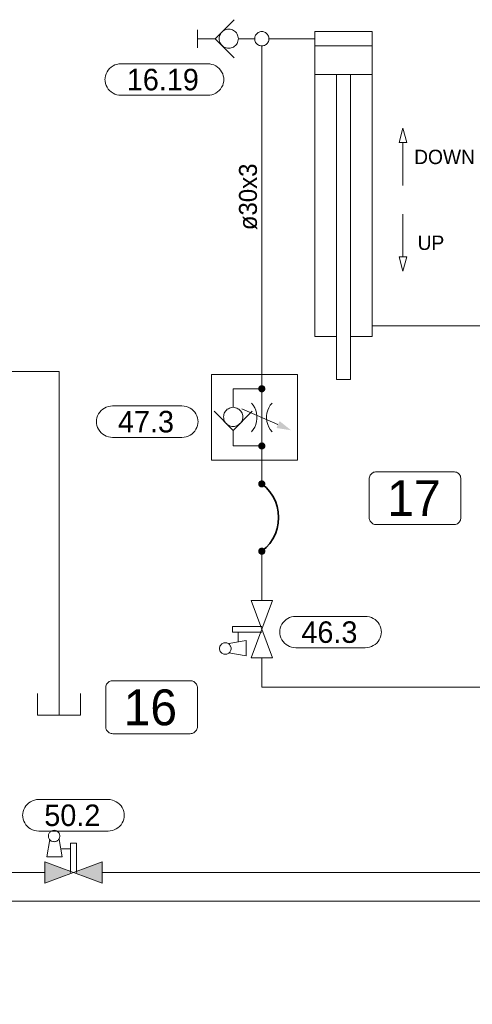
# Model space of a CAD drawing. Header units: millimetres. Extents: x 0 to 203, y 0 to 47.
# Tile 80 of 196: x 14.73 to 17.22, y 37.01 to 42.42. Entities that reach past the tile are written whole.
import ezdxf

# ---------------------------------------------------------------- set-up
doc = ezdxf.new("R2010")
doc.units = ezdxf.units.MM
for name, color, linetype in [('PDF_Geomertry', 7, 'Continuous'), ('PDF_Solid Fills', 7, 'Continuous'), ('PDF_Text', 7, 'Continuous')]:
    doc.layers.add(name, color=color, linetype=linetype)
doc.styles.add('PDF Arial', font='txt')

msp = doc.modelspace()

# ---------------------------------------------------------------- hatches: boundary and pattern name
at = {"layer": 'PDF_Solid Fills', "transparency": 33554559}
for points in [[(16.0618, 40.3943), (16.0424, 40.3965), (16.0432, 40.3993)], [(16.0618, 40.3943), (16.0424, 40.3943), (16.0424, 40.3965)], [(16.0618, 40.3943), (16.0424, 40.3915), (16.0424, 40.3943)], [(16.0618, 40.3943), (16.0432, 40.3888), (16.0424, 40.3915)], [(16.0618, 40.3943), (16.0432, 40.3993), (16.0437, 40.4013)], [(16.0618, 40.3943), (16.0437, 40.3868), (16.0432, 40.3888)], [(16.0618, 40.3943), (16.0437, 40.4013), (16.0451, 40.404)], [(16.0618, 40.3943), (16.0451, 40.3846), (16.0437, 40.3868)], [(16.0618, 40.3943), (16.0451, 40.404), (16.0465, 40.4063)], [(16.0618, 40.3943), (16.0465, 40.3818), (16.0451, 40.3846)], [(16.0618, 40.3943), (16.0465, 40.4063), (16.0479, 40.4082)], [(16.0618, 40.3943), (16.0479, 40.3804), (16.0465, 40.3818)], [(16.0618, 40.3943), (16.0479, 40.4082), (16.0501, 40.4096)], [(16.0618, 40.3943), (16.0501, 40.3785), (16.0479, 40.3804)], [(16.0618, 40.3943), (16.0501, 40.4096), (16.0521, 40.411)], [(16.0618, 40.3943), (16.0521, 40.3771), (16.0501, 40.3785)], [(16.0618, 40.3943), (16.0521, 40.411), (16.0543, 40.4124)], [(16.0618, 40.3943), (16.0543, 40.3763), (16.0521, 40.3771)], [(16.0618, 40.3943), (16.0543, 40.4124), (16.0571, 40.4132)], [(16.0618, 40.3943), (16.0571, 40.3749), (16.0543, 40.3763)], [(16.0618, 40.3943), (16.0571, 40.4132), (16.0599, 40.4138)], [(16.0618, 40.3943), (16.0599, 40.3749), (16.0571, 40.3749)], [(16.0618, 40.3943), (16.0599, 40.4138), (16.0618, 40.4138)], [(16.0618, 40.3943), (16.0618, 40.3743), (16.0599, 40.3749)], [(16.0618, 40.3943), (16.0646, 40.4138), (16.0674, 40.4132)], [(16.0618, 40.3943), (16.0618, 40.4138), (16.0646, 40.4138)], [(16.0618, 40.3943), (16.0674, 40.4132), (16.0696, 40.4124)], [(16.0618, 40.3943), (16.0696, 40.4124), (16.0715, 40.411)], [(16.0618, 40.3943), (16.0715, 40.411), (16.0737, 40.4096)], [(16.0618, 40.3943), (16.0737, 40.4096), (16.0757, 40.4082)], [(16.0618, 40.3943), (16.0757, 40.4082), (16.0779, 40.4063)], [(16.0618, 40.3943), (16.0779, 40.4063), (16.0793, 40.404)], [(16.0618, 40.3943), (16.0793, 40.404), (16.0799, 40.4013)], [(16.0618, 40.3943), (16.0799, 40.4013), (16.0813, 40.3993)], [(16.0618, 40.3943), (16.0813, 40.3993), (16.0813, 40.3965)], [(16.0618, 40.3943), (16.0813, 40.3965), (16.0821, 40.3943)], [(16.0618, 40.3943), (16.0646, 40.3749), (16.0618, 40.3743)], [(16.0618, 40.3943), (16.0674, 40.3749), (16.0646, 40.3749)], [(16.0618, 40.3943), (16.0696, 40.3763), (16.0674, 40.3749)], [(16.0618, 40.3943), (16.0715, 40.3771), (16.0696, 40.3763)], [(16.0618, 40.3943), (16.0737, 40.3785), (16.0715, 40.3771)], [(16.0618, 40.3943), (16.0757, 40.3804), (16.0737, 40.3785)], [(16.0618, 40.3943), (16.0779, 40.3818), (16.0757, 40.3804)], [(16.0618, 40.3943), (16.0793, 40.3846), (16.0779, 40.3818)], [(16.0618, 40.3943), (16.0799, 40.3868), (16.0793, 40.3846)], [(16.0618, 40.3943), (16.0813, 40.3888), (16.0799, 40.3868)], [(16.0618, 40.3943), (16.0813, 40.3915), (16.0813, 40.3888)], [(16.0618, 40.3943), (16.0821, 40.3943), (16.0813, 40.3915)], [(16.0618, 40.0799), (16.0424, 40.0826), (16.0432, 40.0846)], [(16.0618, 40.0799), (16.0424, 40.0799), (16.0424, 40.0826)], [(16.0618, 40.0799), (16.0424, 40.0771), (16.0424, 40.0799)], [(16.0618, 40.0799), (16.0432, 40.0749), (16.0424, 40.0771)], [(16.0618, 40.0799), (16.0432, 40.0846), (16.0437, 40.0874)], [(16.0618, 40.0799), (16.0437, 40.0721), (16.0432, 40.0749)], [(16.0618, 40.0799), (16.0437, 40.0874), (16.0451, 40.0896)], [(16.0618, 40.0799), (16.0451, 40.0701), (16.0437, 40.0721)], [(16.0618, 40.0799), (16.0451, 40.0896), (16.0465, 40.0915)], [(16.0618, 40.0799), (16.0465, 40.0679), (16.0451, 40.0701)], [(16.0618, 40.0799), (16.0465, 40.0915), (16.0479, 40.0937)], [(16.0618, 40.0799), (16.0479, 40.066), (16.0465, 40.0679)], [(16.0618, 40.0799), (16.0479, 40.0937), (16.0501, 40.0951)], [(16.0618, 40.0799), (16.0501, 40.0646), (16.0479, 40.066)], [(16.0618, 40.0799), (16.0501, 40.0951), (16.0521, 40.0971)], [(16.0618, 40.0799), (16.0521, 40.0632), (16.0501, 40.0646)], [(16.0618, 40.0799), (16.0521, 40.0971), (16.0543, 40.0979)], [(16.0618, 40.0799), (16.0543, 40.0618), (16.0521, 40.0632)], [(16.0618, 40.0799), (16.0543, 40.0979), (16.0571, 40.0985)], [(16.0618, 40.0799), (16.0571, 40.061), (16.0543, 40.0618)], [(16.0618, 40.0799), (16.0571, 40.0985), (16.0599, 40.0993)], [(16.0618, 40.0799), (16.0599, 40.0604), (16.0571, 40.061)], [(16.0618, 40.0799), (16.0599, 40.0993), (16.0618, 40.0993)], [(16.0618, 40.0799), (16.0618, 40.0604), (16.0599, 40.0604)], [(16.0618, 40.0799), (16.0646, 40.0993), (16.0674, 40.0985)], [(16.0618, 40.0799), (16.0618, 40.0993), (16.0646, 40.0993)], [(16.0618, 40.0799), (16.0674, 40.0985), (16.0696, 40.0979)], [(16.0618, 40.0799), (16.0696, 40.0979), (16.0715, 40.0971)], [(16.0618, 40.0799), (16.0715, 40.0971), (16.0737, 40.0951)], [(16.0618, 40.0799), (16.0737, 40.0951), (16.0757, 40.0937)], [(16.0618, 40.0799), (16.0757, 40.0937), (16.0779, 40.0915)], [(16.0618, 40.0799), (16.0779, 40.0915), (16.0793, 40.0896)], [(16.0618, 40.0799), (16.0793, 40.0896), (16.0799, 40.0874)], [(16.0618, 40.0799), (16.0799, 40.0874), (16.0813, 40.0846)], [(16.0618, 40.0799), (16.0813, 40.0846), (16.0813, 40.0826)], [(16.0618, 40.0799), (16.0813, 40.0826), (16.0821, 40.0799)], [(16.0618, 40.0799), (16.0646, 40.0604), (16.0618, 40.0604)], [(16.0618, 40.0799), (16.0674, 40.061), (16.0646, 40.0604)], [(16.0618, 40.0799), (16.0696, 40.0618), (16.0674, 40.061)], [(16.0618, 40.0799), (16.0715, 40.0632), (16.0696, 40.0618)], [(16.0618, 40.0799), (16.0737, 40.0646), (16.0715, 40.0632)], [(16.0618, 40.0799), (16.0757, 40.066), (16.0737, 40.0646)], [(16.0618, 40.0799), (16.0779, 40.0679), (16.0757, 40.066)], [(16.0618, 40.0799), (16.0793, 40.0701), (16.0779, 40.0679)], [(16.0618, 40.0799), (16.0799, 40.0721), (16.0793, 40.0701)], [(16.0618, 40.0799), (16.0813, 40.0749), (16.0799, 40.0721)], [(16.0618, 40.0799), (16.0813, 40.0771), (16.0813, 40.0749)], [(16.0618, 40.0799), (16.0821, 40.0799), (16.0813, 40.0771)], [(16.0618, 39.8715), (16.0424, 39.8743), (16.0432, 39.8763)], [(16.0618, 39.8715), (16.0424, 39.8715), (16.0424, 39.8743)], [(16.0618, 39.8715), (16.0424, 39.8687), (16.0424, 39.8715)], [(16.0618, 39.8715), (16.0432, 39.8665), (16.0424, 39.8687)], [(16.0618, 39.8715), (16.0432, 39.8763), (16.0437, 39.879)], [(16.0618, 39.8715), (16.0437, 39.8638), (16.0432, 39.8665)], [(16.0618, 39.8715), (16.0437, 39.879), (16.0451, 39.8813)], [(16.0618, 39.8715), (16.0451, 39.8618), (16.0437, 39.8638)], [(16.0618, 39.8715), (16.0451, 39.8813), (16.0465, 39.8832)], [(16.0618, 39.8715), (16.0465, 39.8596), (16.0451, 39.8618)], [(16.0618, 39.8715), (16.0465, 39.8832), (16.0479, 39.8854)], [(16.0618, 39.8715), (16.0479, 39.8576), (16.0465, 39.8596)], [(16.0618, 39.8715), (16.0479, 39.8854), (16.0501, 39.8874)], [(16.0618, 39.8715), (16.0501, 39.8563), (16.0479, 39.8576)], [(16.0618, 39.8715), (16.0501, 39.8874), (16.0521, 39.8888)], [(16.0618, 39.8715), (16.0521, 39.8549), (16.0501, 39.8563)], [(16.0618, 39.8715), (16.0521, 39.8888), (16.0543, 39.8896)], [(16.0618, 39.8715), (16.0543, 39.8535), (16.0521, 39.8549)], [(16.0618, 39.8715), (16.0543, 39.8896), (16.0571, 39.8901)], [(16.0618, 39.8715), (16.0571, 39.8526), (16.0543, 39.8535)], [(16.0618, 39.8715), (16.0571, 39.8901), (16.0599, 39.891)], [(16.0618, 39.8715), (16.0599, 39.8521), (16.0571, 39.8526)], [(16.0618, 39.8715), (16.0599, 39.891), (16.0618, 39.891)], [(16.0618, 39.8715), (16.0618, 39.8521), (16.0599, 39.8521)], [(16.0618, 39.8715), (16.0646, 39.891), (16.0674, 39.8901)], [(16.0618, 39.8715), (16.0618, 39.891), (16.0646, 39.891)], [(16.0618, 39.8715), (16.0674, 39.8901), (16.0696, 39.8896)], [(16.0618, 39.8715), (16.0696, 39.8896), (16.0715, 39.8888)], [(16.0618, 39.8715), (16.0715, 39.8888), (16.0737, 39.8874)], [(16.0618, 39.8715), (16.0737, 39.8874), (16.0757, 39.8854)], [(16.0618, 39.8715), (16.0757, 39.8854), (16.0779, 39.8832)], [(16.0618, 39.8715), (16.0779, 39.8832), (16.0793, 39.8813)], [(16.0618, 39.8715), (16.0793, 39.8813), (16.0799, 39.879)], [(16.0618, 39.8715), (16.0799, 39.879), (16.0813, 39.8763)], [(16.0618, 39.8715), (16.0813, 39.8763), (16.0813, 39.8743)], [(16.0618, 39.8715), (16.0813, 39.8743), (16.0821, 39.8715)], [(16.0618, 39.8715), (16.0646, 39.8521), (16.0618, 39.8521)], [(16.0618, 39.8715), (16.0674, 39.8526), (16.0646, 39.8521)], [(16.0618, 39.8715), (16.0696, 39.8535), (16.0674, 39.8526)], [(16.0618, 39.8715), (16.0715, 39.8549), (16.0696, 39.8535)], [(16.0618, 39.8715), (16.0737, 39.8563), (16.0715, 39.8549)], [(16.0618, 39.8715), (16.0757, 39.8576), (16.0737, 39.8563)], [(16.0618, 39.8715), (16.0779, 39.8596), (16.0757, 39.8576)], [(16.0618, 39.8715), (16.0793, 39.8618), (16.0779, 39.8596)], [(16.0618, 39.8715), (16.0799, 39.8638), (16.0793, 39.8618)], [(16.0618, 39.8715), (16.0813, 39.8665), (16.0799, 39.8638)], [(16.0618, 39.8715), (16.0813, 39.8687), (16.0813, 39.8665)], [(16.0618, 39.8715), (16.0821, 39.8715), (16.0813, 39.8687)], [(16.0618, 39.5021), (16.0451, 39.5118), (16.0465, 39.5146)], [(16.0618, 39.5021), (16.0465, 39.5146), (16.0479, 39.516)], [(16.0618, 39.5021), (16.0479, 39.516), (16.0501, 39.5179)], [(16.0618, 39.5021), (16.0501, 39.5179), (16.0521, 39.5193)], [(16.0618, 39.5021), (16.0521, 39.5193), (16.0543, 39.5201)], [(16.0618, 39.5021), (16.0543, 39.5201), (16.0571, 39.5215)], [(16.0618, 39.5021), (16.0571, 39.5215), (16.0599, 39.5215)], [(16.0618, 39.5021), (16.0599, 39.5215), (16.0618, 39.5221)], [(16.0618, 39.5021), (16.0618, 39.5221), (16.0646, 39.5215)], [(16.0618, 39.5021), (16.0674, 39.5215), (16.0696, 39.5201)], [(16.0618, 39.5021), (16.0646, 39.5215), (16.0674, 39.5215)], [(16.0618, 39.5021), (16.0696, 39.5201), (16.0715, 39.5193)], [(16.0618, 39.5021), (16.0715, 39.5193), (16.0737, 39.5179)], [(16.0618, 39.5021), (16.0737, 39.5179), (16.0757, 39.516)], [(16.0618, 39.5021), (16.0757, 39.516), (16.0779, 39.5146)], [(16.0618, 39.5021), (16.0779, 39.5146), (16.0793, 39.5118)], [(16.0618, 39.5021), (16.0424, 39.5049), (16.0432, 39.5076)], [(16.0618, 39.5021), (16.0424, 39.5021), (16.0424, 39.5049)], [(16.0618, 39.5021), (16.0424, 39.4999), (16.0424, 39.5021)], [(16.0618, 39.5021), (16.0432, 39.4971), (16.0424, 39.4999)], [(16.0618, 39.5021), (16.0432, 39.5076), (16.0437, 39.5096)], [(16.0618, 39.5021), (16.0437, 39.4943), (16.0432, 39.4971)], [(16.0618, 39.5021), (16.0437, 39.5096), (16.0451, 39.5118)], [(16.0618, 39.5021), (16.0451, 39.4924), (16.0437, 39.4943)], [(16.0618, 39.5021), (16.0465, 39.4901), (16.0451, 39.4924)], [(16.0618, 39.5021), (16.0479, 39.4882), (16.0465, 39.4901)], [(16.0618, 39.5021), (16.0501, 39.4868), (16.0479, 39.4882)], [(16.0618, 39.5021), (16.0521, 39.4854), (16.0501, 39.4868)], [(16.0618, 39.5021), (16.0543, 39.484), (16.0521, 39.4854)], [(16.0618, 39.5021), (16.0571, 39.4832), (16.0543, 39.484)], [(16.0618, 39.5021), (16.0599, 39.4826), (16.0571, 39.4832)], [(16.0618, 39.5021), (16.0618, 39.4826), (16.0599, 39.4826)], [(16.0618, 39.5021), (16.0793, 39.5118), (16.0799, 39.5096)], [(16.0618, 39.5021), (16.0799, 39.5096), (16.0813, 39.5076)], [(16.0618, 39.5021), (16.0813, 39.5076), (16.0813, 39.5049)], [(16.0618, 39.5021), (16.0813, 39.5049), (16.0821, 39.5021)], [(16.0618, 39.5021), (16.0646, 39.4826), (16.0618, 39.4826)], [(16.0618, 39.5021), (16.0674, 39.4832), (16.0646, 39.4826)], [(16.0618, 39.5021), (16.0696, 39.484), (16.0674, 39.4832)], [(16.0618, 39.5021), (16.0715, 39.4854), (16.0696, 39.484)], [(16.0618, 39.5021), (16.0737, 39.4868), (16.0715, 39.4854)], [(16.0618, 39.5021), (16.0757, 39.4882), (16.0737, 39.4868)], [(16.0618, 39.5021), (16.0779, 39.4901), (16.0757, 39.4882)], [(16.0618, 39.5021), (16.0793, 39.4924), (16.0779, 39.4901)], [(16.0618, 39.5021), (16.0799, 39.4943), (16.0793, 39.4924)], [(16.0618, 39.5021), (16.0813, 39.4971), (16.0799, 39.4943)], [(16.0618, 39.5021), (16.0813, 39.4999), (16.0813, 39.4971)], [(16.0618, 39.5021), (16.0821, 39.5021), (16.0813, 39.4999)]]:
    msp.add_hatch(color=256, dxfattribs=at).paths.add_polyline_path(points)

# ---------------------------------------------------------------- linework, layer by layer
at = {"layer": 'PDF_Geomertry', "lineweight": 15}
for points in [[(15.9113, 42.4201), (15.8062, 42.3151), (15.9113, 42.211)], [(15.7085, 42.2665), (15.7085, 42.3646)], [(16.471, 40.6813), (16.3529, 40.6813), (16.3529, 42.3549), (16.6674, 42.3549), (16.6674, 40.6813), (16.5493, 40.6813)], [(15.8062, 42.3151), (15.7085, 42.3151)], [(15.9335, 42.3151), (15.964, 42.3151), (16.0229, 42.3151)], [(16.0618, 40.3943), (16.0618, 40.4729), (16.0618, 42.2763)], [(16.1015, 42.3151), (16.3529, 42.3151)], [(16.6674, 42.2763), (16.3529, 42.2763)], [(16.6674, 42.1193), (16.3529, 42.1193)], [(16.5493, 42.1193), (16.5493, 40.4451), (16.471, 40.4451), (16.471, 42.1193)], [(16.8363, 41.5104), (16.8363, 41.7457)], [(16.8363, 41.3526), (16.8363, 41.1174)], [(14.9501, 38.6026), (14.9501, 38.7757), (14.9501, 40.4882), (13.9243, 40.4882), (13.9243, 40.6146), (13.9285, 40.6146), (13.9285, 40.7049)], [(16.6674, 40.7401), (17.4646, 40.7401), (18.2076, 40.7401)], [(15.9049, 40.1651), (15.9049, 40.1346), (15.9049, 40.0799), (16.0618, 40.0799), (16.0618, 40.3943), (15.9049, 40.3943), (15.9049, 40.2924)], [(15.9521, 40.284), (16.1507, 40.1979)], [(16.0057, 40.1582), (16.0154, 40.1707), (16.0238, 40.184), (16.0293, 40.1985), (16.0335, 40.2138), (16.0354, 40.229), (16.0354, 40.2451), (16.0335, 40.2604), (16.0293, 40.2757), (16.0238, 40.2896), (16.0154, 40.3035), (16.0057, 40.3151)], [(16.1182, 40.3151), (16.1085, 40.3035), (16.1007, 40.2896), (16.0946, 40.2757), (16.0904, 40.2604), (16.0882, 40.2451), (16.0882, 40.229), (16.0904, 40.2138), (16.0946, 40.1985), (16.1007, 40.184), (16.1085, 40.1707), (16.1182, 40.1582)], [(16.0099, 40.2701), (15.9049, 40.1651), (15.8001, 40.2701)], [(16.0618, 40.0799), (16.0618, 40.0013), (16.0618, 39.8715)], [(16.0618, 39.5021), (16.0618, 39.2313)], [(16.0618, 39.0582), (15.9007, 39.0582), (15.9007, 39.0896), (16.0618, 39.0896)], [(15.9326, 39.0035), (15.9326, 39.0582)], [(15.8813, 38.9443), (15.9757, 38.9285), (15.9757, 39.011), (15.8813, 38.9951)], [(16.0618, 38.9165), (16.0618, 38.7554), (17.484, 38.7554), (18.8438, 38.7554), (18.8438, 38.9165)], [(14.8321, 38.7201), (14.8321, 38.6026), (15.0682, 38.6026), (15.0682, 38.7201)], [(14.8988, 37.9188), (14.8835, 37.8243), (14.966, 37.8243), (14.9501, 37.9188)], [(15.0132, 37.7382), (15.0132, 37.8993), (15.0446, 37.8993), (15.0446, 37.7382)], [(14.9576, 37.8679), (15.0132, 37.8679)], [(14.8715, 37.7382), (12.9812, 37.7382)], [(15.1863, 37.7382), (21.0799, 37.7382), (21.0799, 34.6929)], [(10.7854, 37.5804), (20.7654, 37.5804), (20.7654, 34.6929)]]:
    msp.add_lwpolyline(points, dxfattribs=at)
for points in [[(15.9335, 42.3151), (15.9326, 42.3221), (15.9312, 42.329), (15.9293, 42.3354), (15.9265, 42.3415), (15.9224, 42.3471), (15.9182, 42.3526), (15.9126, 42.3568), (15.9071, 42.361), (15.9007, 42.3638), (15.8946, 42.366), (15.8876, 42.3674), (15.8807, 42.3679), (15.8738, 42.3674), (15.8674, 42.366), (15.8604, 42.3638), (15.8543, 42.361), (15.8488, 42.3568), (15.8438, 42.3526), (15.839, 42.3471), (15.8354, 42.3415), (15.8321, 42.3354), (15.8299, 42.329), (15.8285, 42.3221), (15.8285, 42.3151), (15.8285, 42.309), (15.8299, 42.3021), (15.8321, 42.2957), (15.8354, 42.2896), (15.839, 42.284), (15.8438, 42.2785), (15.8488, 42.2743), (15.8543, 42.2701), (15.8604, 42.2674), (15.8674, 42.2651), (15.8738, 42.2638), (15.8807, 42.2632), (15.8876, 42.2638), (15.8946, 42.2651), (15.9007, 42.2674), (15.9071, 42.2701), (15.9126, 42.2743), (15.9182, 42.2785), (15.9224, 42.284), (15.9265, 42.2896), (15.9293, 42.2957), (15.9312, 42.3021), (15.9326, 42.309), (15.9335, 42.3151)], [(16.1015, 42.3151), (16.1007, 42.3207), (16.1001, 42.3257), (16.0988, 42.3304), (16.096, 42.3354), (16.0932, 42.3396), (16.0896, 42.3429), (16.0863, 42.3465), (16.0821, 42.3493), (16.0771, 42.3521), (16.0724, 42.3535), (16.0674, 42.3549), (16.0618, 42.3549), (16.0571, 42.3549), (16.0521, 42.3535), (16.0474, 42.3521), (16.0424, 42.3493), (16.0382, 42.3465), (16.034, 42.3429), (16.0307, 42.3396), (16.0279, 42.3354), (16.0257, 42.3304), (16.0243, 42.3257), (16.0229, 42.3207), (16.0229, 42.3151), (16.0229, 42.3104), (16.0243, 42.3054), (16.0257, 42.3007), (16.0279, 42.2957), (16.0307, 42.2915), (16.034, 42.2874), (16.0382, 42.2846), (16.0424, 42.2813), (16.0474, 42.279), (16.0521, 42.2776), (16.0571, 42.2763), (16.0618, 42.2763), (16.0674, 42.2763), (16.0724, 42.2776), (16.0771, 42.279), (16.0821, 42.2813), (16.0863, 42.2846), (16.0896, 42.2874), (16.0932, 42.2915), (16.096, 42.2957), (16.0988, 42.3007), (16.1001, 42.3054), (16.1007, 42.3104), (16.1015, 42.3151)], [(15.7654, 42.1776), (15.7771, 42.1771), (15.7882, 42.1749), (15.7993, 42.1715), (15.8099, 42.166), (15.8196, 42.1596), (15.8279, 42.1521), (15.8354, 42.1437), (15.8418, 42.134), (15.8474, 42.1235), (15.8507, 42.1124), (15.8529, 42.1013), (15.8535, 42.0896), (15.8535, 42.0937), (15.8529, 42.0818), (15.8507, 42.0707), (15.8474, 42.0596), (15.8418, 42.0493), (15.8354, 42.0396), (15.8279, 42.0313), (15.8196, 42.0235), (15.8099, 42.0174), (15.7993, 42.0118), (15.7882, 42.0082), (15.7771, 42.0063), (15.7654, 42.0049), (15.2896, 42.0049), (15.2785, 42.0063), (15.2674, 42.0082), (15.2563, 42.0118), (15.246, 42.0174), (15.2363, 42.0235), (15.2271, 42.0313), (15.2196, 42.0396), (15.2132, 42.0493), (15.2085, 42.0596), (15.2043, 42.0707), (15.2021, 42.0818), (15.2015, 42.0937), (15.2015, 42.0896), (15.2021, 42.1013), (15.2043, 42.1124), (15.2085, 42.1235), (15.2132, 42.134), (15.2196, 42.1437), (15.2271, 42.1521), (15.2363, 42.1596), (15.246, 42.166), (15.2563, 42.1715), (15.2674, 42.1749), (15.2785, 42.1771), (15.2896, 42.1776), (15.7654, 42.1776)], [(16.8154, 41.7457), (16.8571, 41.7457), (16.8363, 41.8243), (16.8154, 41.7457)], [(16.8571, 41.1174), (16.8154, 41.1174), (16.8363, 41.0388), (16.8571, 41.1174)], [(16.2585, 40.4729), (15.7868, 40.4729), (15.7868, 40.0013), (16.2585, 40.0013), (16.2585, 40.4729)], [(15.6238, 40.2999), (15.6354, 40.2993), (15.6465, 40.2971), (15.6576, 40.2929), (15.6682, 40.2882), (15.6779, 40.2818), (15.6863, 40.2743), (15.6938, 40.2651), (15.7007, 40.2554), (15.7057, 40.2451), (15.709, 40.2346), (15.7118, 40.2229), (15.7126, 40.2118), (15.7126, 40.2151), (15.7118, 40.204), (15.709, 40.1924), (15.7057, 40.1813), (15.7007, 40.1715), (15.6938, 40.1618), (15.6863, 40.1526), (15.6779, 40.1451), (15.6682, 40.1388), (15.6576, 40.134), (15.6465, 40.1299), (15.6354, 40.1276), (15.6238, 40.1271), (15.2432, 40.1271), (15.2312, 40.1276), (15.2201, 40.1299), (15.209, 40.134), (15.1987, 40.1388), (15.189, 40.1451), (15.1807, 40.1526), (15.1729, 40.1618), (15.166, 40.1715), (15.1613, 40.1813), (15.1576, 40.1924), (15.1549, 40.204), (15.1543, 40.2151), (15.1543, 40.2118), (15.1549, 40.2229), (15.1576, 40.2346), (15.1613, 40.2451), (15.166, 40.2554), (15.1729, 40.2651), (15.1807, 40.2743), (15.189, 40.2818), (15.1987, 40.2882), (15.209, 40.2929), (15.2201, 40.2971), (15.2312, 40.2993), (15.2432, 40.2999), (15.6238, 40.2999)], [(15.9571, 40.2396), (15.9571, 40.2465), (15.9557, 40.2535), (15.9535, 40.2596), (15.9501, 40.266), (15.9465, 40.2715), (15.9418, 40.2763), (15.9368, 40.2813), (15.9312, 40.2846), (15.9251, 40.2882), (15.9182, 40.2901), (15.9118, 40.2915), (15.9049, 40.2924), (15.8979, 40.2915), (15.891, 40.2901), (15.8849, 40.2882), (15.8785, 40.2846), (15.8729, 40.2813), (15.8682, 40.2763), (15.8632, 40.2715), (15.8599, 40.266), (15.8562, 40.2596), (15.8543, 40.2535), (15.8529, 40.2465), (15.8521, 40.2396), (15.8529, 40.2326), (15.8543, 40.2263), (15.8562, 40.2193), (15.8599, 40.2132), (15.8632, 40.2076), (15.8682, 40.2026), (15.8729, 40.1979), (15.8785, 40.1943), (15.8849, 40.191), (15.891, 40.1887), (15.8979, 40.1874), (15.9049, 40.1874), (15.9118, 40.1874), (15.9182, 40.1887), (15.9251, 40.191), (15.9312, 40.1943), (15.9368, 40.1979), (15.9418, 40.2026), (15.9465, 40.2076), (15.9501, 40.2132), (15.9535, 40.2193), (15.9557, 40.2263), (15.9571, 40.2326), (15.9571, 40.2396)], [(16.0029, 38.9165), (16.121, 39.2313), (16.0029, 39.2313), (16.121, 38.9165), (16.0029, 38.9165)], [(16.6299, 39.1443), (16.641, 39.1437), (16.6529, 39.1415), (16.664, 39.1382), (16.6738, 39.1326), (16.6835, 39.1263), (16.6924, 39.1187), (16.7001, 39.1104), (16.7063, 39.1007), (16.7113, 39.0901), (16.7154, 39.079), (16.7174, 39.0679), (16.7182, 39.0563), (16.7182, 39.0604), (16.7174, 39.0485), (16.7154, 39.0374), (16.7113, 39.0263), (16.7063, 39.016), (16.7001, 39.0063), (16.6924, 38.9979), (16.6835, 38.9901), (16.6738, 38.984), (16.664, 38.9785), (16.6529, 38.9749), (16.641, 38.9729), (16.6299, 38.9715), (16.2488, 38.9715), (16.2368, 38.9729), (16.2257, 38.9749), (16.2146, 38.9785), (16.2043, 38.984), (16.1951, 38.9901), (16.1863, 38.9979), (16.1785, 39.0063), (16.1724, 39.016), (16.1668, 39.0263), (16.1632, 39.0374), (16.1613, 39.0485), (16.1604, 39.0604), (16.1604, 39.0563), (16.1613, 39.0679), (16.1632, 39.079), (16.1668, 39.0901), (16.1724, 39.1007), (16.1785, 39.1104), (16.1863, 39.1187), (16.1951, 39.1263), (16.2043, 39.1326), (16.2146, 39.1382), (16.2257, 39.1415), (16.2368, 39.1437), (16.2488, 39.1443), (16.6299, 39.1443)], [(15.8932, 38.9679), (15.8932, 38.9721), (15.8918, 38.9763), (15.891, 38.9799), (15.889, 38.9832), (15.8868, 38.9868), (15.884, 38.9901), (15.8807, 38.9929), (15.8771, 38.9951), (15.8738, 38.9971), (15.8696, 38.9985), (15.866, 38.9993), (15.8618, 38.9993), (15.8576, 38.9993), (15.8535, 38.9985), (15.8493, 38.9971), (15.846, 38.9951), (15.8424, 38.9929), (15.8396, 38.9901), (15.8368, 38.9868), (15.834, 38.9832), (15.8326, 38.9799), (15.8313, 38.9763), (15.8307, 38.9721), (15.8299, 38.9679), (15.8307, 38.9638), (15.8313, 38.9596), (15.8326, 38.9554), (15.834, 38.9521), (15.8368, 38.9485), (15.8396, 38.9457), (15.8424, 38.9429), (15.846, 38.941), (15.8493, 38.9387), (15.8535, 38.9374), (15.8576, 38.9368), (15.8618, 38.9368), (15.866, 38.9368), (15.8696, 38.9374), (15.8738, 38.9387), (15.8771, 38.941), (15.8807, 38.9429), (15.884, 38.9457), (15.8868, 38.9485), (15.889, 38.9521), (15.891, 38.9554), (15.8918, 38.9596), (15.8932, 38.9638), (15.8932, 38.9679)], [(15.2196, 38.1388), (15.2307, 38.1382), (15.2424, 38.136), (15.2529, 38.1318), (15.2632, 38.1271), (15.2729, 38.1207), (15.2821, 38.1132), (15.2896, 38.104), (15.296, 38.0943), (15.3007, 38.084), (15.3049, 38.0735), (15.3071, 38.0618), (15.3076, 38.0507), (15.3076, 38.054), (15.3071, 38.0429), (15.3049, 38.0313), (15.3007, 38.0207), (15.296, 38.0104), (15.2896, 38.0007), (15.2821, 37.9915), (15.2729, 37.984), (15.2632, 37.9776), (15.2529, 37.9729), (15.2424, 37.9687), (15.2307, 37.9665), (15.2196, 37.966), (14.8382, 37.966), (14.8265, 37.9665), (14.8154, 37.9687), (14.8043, 37.9729), (14.7937, 37.9776), (14.784, 37.984), (14.7757, 37.9915), (14.7682, 38.0007), (14.7618, 38.0104), (14.7563, 38.0207), (14.7529, 38.0313), (14.7507, 38.0429), (14.7493, 38.054), (14.7493, 38.0507), (14.7507, 38.0618), (14.7529, 38.0735), (14.7563, 38.084), (14.7618, 38.0943), (14.7682, 38.104), (14.7757, 38.1132), (14.784, 38.1207), (14.7937, 38.1271), (14.8043, 38.1318), (14.8154, 38.136), (14.8265, 38.1382), (14.8382, 38.1388), (15.2196, 38.1388)], [(14.9543, 37.9382), (14.9535, 37.9424), (14.9529, 37.9465), (14.9515, 37.9507), (14.9501, 37.954), (14.9474, 37.9576), (14.9446, 37.9604), (14.9418, 37.9632), (14.9382, 37.966), (14.9349, 37.9674), (14.9307, 37.9687), (14.9265, 37.9693), (14.9224, 37.9701), (14.9187, 37.9693), (14.9146, 37.9687), (14.9104, 37.9674), (14.9071, 37.966), (14.9035, 37.9632), (14.9001, 37.9604), (14.8979, 37.9576), (14.8951, 37.954), (14.8938, 37.9507), (14.8924, 37.9465), (14.8918, 37.9424), (14.891, 37.9382), (14.8918, 37.934), (14.8924, 37.9304), (14.8938, 37.9263), (14.8951, 37.9229), (14.8979, 37.9193), (14.9001, 37.916), (14.9035, 37.9132), (14.9071, 37.911), (14.9104, 37.9096), (14.9146, 37.9082), (14.9187, 37.9076), (14.9224, 37.9068), (14.9265, 37.9076), (14.9307, 37.9082), (14.9349, 37.9096), (14.9382, 37.911), (14.9418, 37.9132), (14.9446, 37.916), (14.9474, 37.9193), (14.9501, 37.9229), (14.9515, 37.9263), (14.9529, 37.9304), (14.9535, 37.934), (14.9543, 37.9382)], [(14.8715, 37.7971), (15.1863, 37.679), (15.1863, 37.7971), (14.8715, 37.679), (14.8715, 37.7971)]]:
    msp.add_lwpolyline(points, close=True, dxfattribs=at)
at = {"layer": 'PDF_Geomertry', "lineweight": 0}
for points in [[(16.0521, 40.3943), (16.0521, 40.3929), (16.0529, 40.3915), (16.0529, 40.3901), (16.0535, 40.3896), (16.0543, 40.3882), (16.0549, 40.3874), (16.0562, 40.386), (16.0571, 40.3854), (16.0585, 40.3854), (16.0599, 40.3846), (16.0604, 40.3846), (16.0618, 40.3846), (16.0632, 40.3846), (16.0646, 40.3846), (16.066, 40.3854), (16.0668, 40.3854), (16.0682, 40.386), (16.0688, 40.3874), (16.0696, 40.3882), (16.071, 40.3896), (16.071, 40.3901), (16.0715, 40.3915), (16.0715, 40.3929), (16.0715, 40.3943), (16.0715, 40.3957), (16.0715, 40.3965), (16.071, 40.3979), (16.071, 40.3993), (16.0696, 40.3999), (16.0688, 40.4013), (16.0682, 40.4021), (16.0668, 40.4026), (16.066, 40.4035), (16.0646, 40.4035), (16.0632, 40.404), (16.0618, 40.404), (16.0604, 40.404), (16.0599, 40.4035), (16.0585, 40.4035), (16.0571, 40.4026), (16.0562, 40.4021), (16.0549, 40.4013), (16.0543, 40.3999), (16.0535, 40.3993), (16.0529, 40.3979), (16.0529, 40.3965), (16.0521, 40.3957), (16.0521, 40.3943)], [(16.0521, 40.0799), (16.0521, 40.0785), (16.0529, 40.0771), (16.0529, 40.0763), (16.0535, 40.0749), (16.0543, 40.0735), (16.0549, 40.0729), (16.0562, 40.0721), (16.0571, 40.0715), (16.0585, 40.0707), (16.0599, 40.0701), (16.0604, 40.0701), (16.0618, 40.0701), (16.0632, 40.0701), (16.0646, 40.0701), (16.066, 40.0707), (16.0668, 40.0715), (16.0682, 40.0721), (16.0688, 40.0729), (16.0696, 40.0735), (16.071, 40.0749), (16.071, 40.0763), (16.0715, 40.0771), (16.0715, 40.0785), (16.0715, 40.0799), (16.0715, 40.0813), (16.0715, 40.0826), (16.071, 40.0832), (16.071, 40.0846), (16.0696, 40.086), (16.0688, 40.0868), (16.0682, 40.0874), (16.0668, 40.0882), (16.066, 40.0888), (16.0646, 40.0896), (16.0632, 40.0896), (16.0618, 40.0896), (16.0604, 40.0896), (16.0599, 40.0896), (16.0585, 40.0888), (16.0571, 40.0882), (16.0562, 40.0874), (16.0549, 40.0868), (16.0543, 40.086), (16.0535, 40.0846), (16.0529, 40.0832), (16.0529, 40.0826), (16.0521, 40.0813), (16.0521, 40.0799)], [(16.0521, 39.8715), (16.0521, 39.8701), (16.0529, 39.8687), (16.0529, 39.8679), (16.0535, 39.8665), (16.0543, 39.866), (16.0549, 39.8646), (16.0562, 39.8638), (16.0571, 39.8632), (16.0585, 39.8624), (16.0599, 39.8618), (16.0604, 39.8618), (16.0618, 39.8618), (16.0632, 39.8618), (16.0646, 39.8618), (16.066, 39.8624), (16.0668, 39.8632), (16.0682, 39.8638), (16.0688, 39.8646), (16.0696, 39.866), (16.071, 39.8665), (16.071, 39.8679), (16.0715, 39.8687), (16.0715, 39.8701), (16.0715, 39.8715), (16.0715, 39.8729), (16.0715, 39.8743), (16.071, 39.8757), (16.071, 39.8763), (16.0696, 39.8776), (16.0688, 39.8785), (16.0682, 39.879), (16.0668, 39.8799), (16.066, 39.8804), (16.0646, 39.8813), (16.0632, 39.8813), (16.0618, 39.8813), (16.0604, 39.8813), (16.0599, 39.8813), (16.0585, 39.8804), (16.0571, 39.8799), (16.0562, 39.879), (16.0549, 39.8785), (16.0543, 39.8776), (16.0535, 39.8763), (16.0529, 39.8757), (16.0529, 39.8743), (16.0521, 39.8729), (16.0521, 39.8715)], [(16.0521, 39.5021), (16.0521, 39.5007), (16.0529, 39.4999), (16.0529, 39.4985), (16.0535, 39.4971), (16.0543, 39.4965), (16.0549, 39.4951), (16.0562, 39.4943), (16.0571, 39.4937), (16.0585, 39.4929), (16.0599, 39.4929), (16.0604, 39.4924), (16.0618, 39.4924), (16.0632, 39.4924), (16.0646, 39.4929), (16.066, 39.4929), (16.0668, 39.4937), (16.0682, 39.4943), (16.0688, 39.4951), (16.0696, 39.4965), (16.071, 39.4971), (16.071, 39.4985), (16.0715, 39.4999), (16.0715, 39.5007), (16.0715, 39.5021), (16.0715, 39.5035), (16.0715, 39.5049), (16.071, 39.5063), (16.071, 39.5068), (16.0696, 39.5082), (16.0688, 39.509), (16.0682, 39.5104), (16.0668, 39.511), (16.066, 39.511), (16.0646, 39.5118), (16.0632, 39.5118), (16.0618, 39.5118), (16.0604, 39.5118), (16.0599, 39.5118), (16.0585, 39.511), (16.0571, 39.511), (16.0562, 39.5104), (16.0549, 39.509), (16.0543, 39.5082), (16.0535, 39.5068), (16.0529, 39.5063), (16.0529, 39.5049), (16.0521, 39.5035), (16.0521, 39.5021)]]:
    msp.add_lwpolyline(points, close=True, dxfattribs=at)
at = {"layer": 'PDF_Geomertry', "lineweight": 9}
for points in [[(17.1154, 39.9382), (17.1201, 39.9382), (17.1251, 39.9368), (17.1299, 39.9354), (17.1349, 39.9332), (17.139, 39.9304), (17.1432, 39.9271), (17.146, 39.9229), (17.1493, 39.9188), (17.1515, 39.9138), (17.1529, 39.909), (17.1543, 39.904), (17.1543, 39.8993), (17.1543, 39.6868), (17.1543, 39.6818), (17.1529, 39.6771), (17.1515, 39.6721), (17.1493, 39.6674), (17.146, 39.6632), (17.1432, 39.659), (17.139, 39.6554), (17.1349, 39.6526), (17.1299, 39.6507), (17.1251, 39.6493), (17.1201, 39.6479), (17.1154, 39.6479), (16.691, 39.6479), (16.6854, 39.6479), (16.6807, 39.6493), (16.6757, 39.6507), (16.671, 39.6526), (16.6668, 39.6554), (16.6632, 39.659), (16.6599, 39.6632), (16.6571, 39.6674), (16.6543, 39.6721), (16.6529, 39.6771), (16.6515, 39.6818), (16.6515, 39.6868), (16.6515, 39.8993), (16.6515, 39.904), (16.6529, 39.909), (16.6543, 39.9138), (16.6571, 39.9188), (16.6599, 39.9229), (16.6632, 39.9271), (16.6668, 39.9304), (16.671, 39.9332), (16.6757, 39.9354), (16.6807, 39.9368), (16.6854, 39.9382), (16.691, 39.9382), (17.1154, 39.9382)], [(15.6687, 38.791), (15.6743, 38.791), (15.6793, 38.7896), (15.684, 38.7882), (15.689, 38.786), (15.6932, 38.7826), (15.6965, 38.7799), (15.7001, 38.7757), (15.7029, 38.7715), (15.7057, 38.7665), (15.7071, 38.7618), (15.7085, 38.7568), (15.7085, 38.7521), (15.7085, 38.5396), (15.7085, 38.5346), (15.7071, 38.529), (15.7057, 38.5243), (15.7029, 38.5201), (15.7001, 38.516), (15.6965, 38.5118), (15.6932, 38.5082), (15.689, 38.5054), (15.684, 38.5035), (15.6793, 38.5013), (15.6743, 38.5007), (15.6687, 38.4999), (15.2446, 38.4999), (15.2396, 38.5007), (15.2349, 38.5013), (15.2299, 38.5035), (15.2251, 38.5054), (15.221, 38.5082), (15.2168, 38.5118), (15.2132, 38.516), (15.2104, 38.5201), (15.2085, 38.5243), (15.2071, 38.529), (15.2057, 38.5346), (15.2057, 38.5396), (15.2057, 38.7521), (15.2057, 38.7568), (15.2071, 38.7618), (15.2085, 38.7665), (15.2104, 38.7715), (15.2132, 38.7757), (15.2168, 38.7799), (15.221, 38.7826), (15.2251, 38.786), (15.2299, 38.7882), (15.2349, 38.7896), (15.2396, 38.791), (15.2446, 38.791), (15.6687, 38.791)]]:
    msp.add_lwpolyline(points, close=True, dxfattribs=at)
at = {"layer": 'PDF_Geomertry', "lineweight": 35}
msp.add_lwpolyline([(16.0618, 39.5021), (16.0854, 39.5221), (16.1057, 39.5451), (16.1229, 39.5701), (16.1363, 39.5979), (16.1465, 39.6263), (16.1521, 39.6563), (16.1543, 39.6868), (16.1521, 39.7174), (16.1465, 39.7471), (16.1363, 39.7763), (16.1229, 39.8035), (16.1057, 39.829), (16.0854, 39.8513), (16.0618, 39.8715)], dxfattribs=at)
at = {"layer": 'PDF_Solid Fills', "transparency": 33554559}
for points in [[(16.1599, 40.2165), (16.1424, 40.1785), (16.1599, 40.2165), (16.2229, 40.166)], [(14.8715, 37.679), (14.8715, 37.7971), (14.8715, 37.679), (15.0285, 37.7382)], [(15.0285, 37.7382), (15.1863, 37.7971), (15.0285, 37.7382), (15.1863, 37.679)]]:
    msp.add_solid(points, dxfattribs=at)

# ---------------------------------------------------------------- texts
at = {"layer": 'PDF_Text', "attachment_point": 7, "style": 'PDF Arial'}
for s, insert, char_height in [('16.19', (15.3215, 42.0306), 0.11811), ('DOWN', (16.8979, 41.6263), 0.07874), ('UP', (16.9168, 41.1549), 0.07874), ('47.3', (15.2729, 40.1528), 0.11811), ('17', (16.7501, 39.6951), 0.19685), ('46.3', (16.2793, 38.9972), 0.11811), ('16', (15.3043, 38.5437), 0.19685), ('50.2', (14.8687, 37.9917), 0.11811)]:
    msp.add_mtext(s, dxfattribs=dict(at, insert=insert, char_height=char_height))
at = {"layer": 'PDF_Text', "insert": (16.0379, 41.2646), "char_height": 0.09843, "attachment_point": 7, "rotation": 90, "style": 'PDF Arial'}
msp.add_mtext('ø30x3', dxfattribs=at)

doc.saveas('drawing.dxf')
